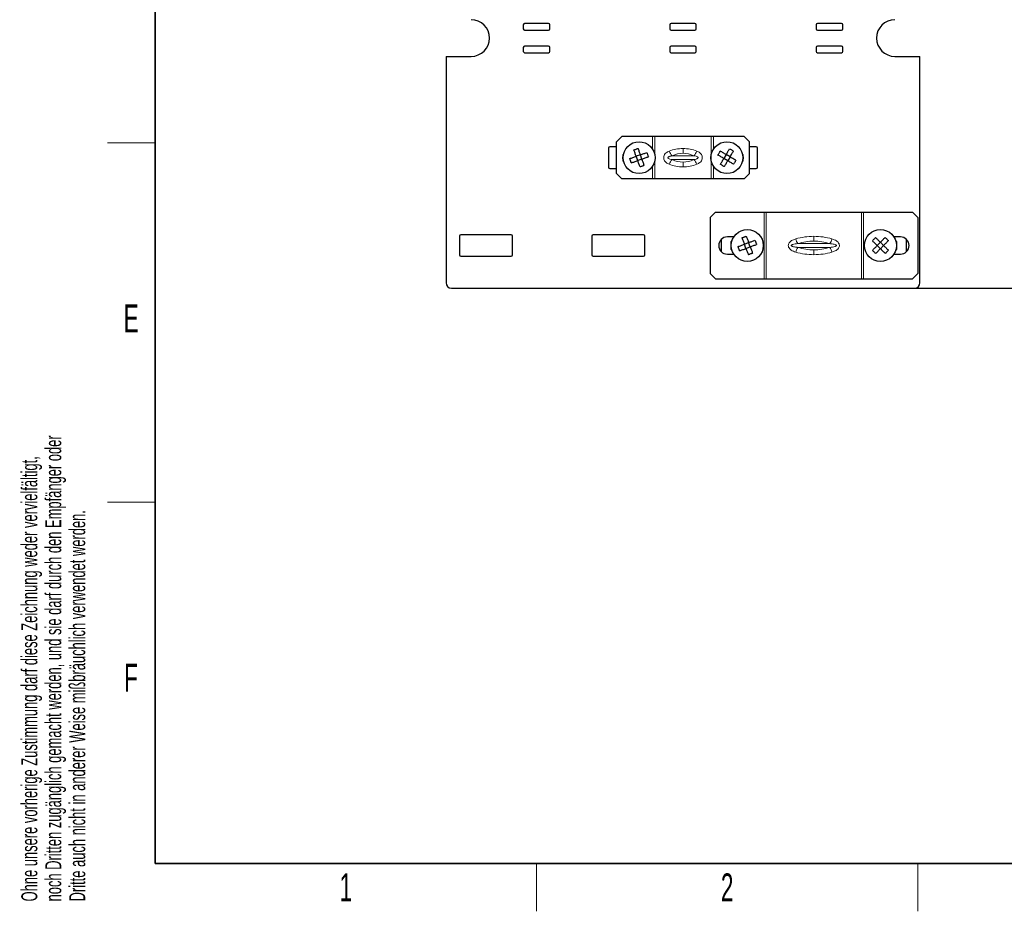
# Paper-space layout 'Blatt3' of a CAD drawing. Header units: millimetres. Extents: x 5 to 418, y 2 to 292.
# Tile 1 of 56: x 9 to 132, y 6 to 118. Entities that reach past the tile are written whole.
import ezdxf

# ---------------------------------------------------------------- set-up
doc = ezdxf.new("R2010")
doc.units = ezdxf.units.MM
doc.layers.add('SLD-0', color=7, linetype='Continuous')
doc.styles.add('SLDTEXTSTYLE0', font='TXT', dxfattribs={"width": 0.605})
doc.dimstyles.new('SLDDIMSTYLE0', dxfattribs={"dimtxt": 3.5, "dimasz": 3.302, "dimexe": 0, "dimexo": 0.0625, "dimgap": 0.875, "dimtad": 1, "dimlfac": 3, "dimrnd": 1e-09, "dimzin": 12, "dimdsep": 46, "dimtxsty": 'SLDTEXTSTYLE0', "dimsah": 1, "dimcen": 0.09, "dimadec": 0, "dimazin": 3, "dimtfac": 1, "dimtofl": 0, "dimtmove": 0, "dimatfit": 3, "dimfxl": 1, "dimfrac": 2, "dimtolj": 1, "dimtzin": 12, "dimarcsym": 0})

# ---------------------------------------------------------------- blocks, each defined once
blk = doc.blocks.new('SW_NOTE_0_40')
at = {"layer": 'SLD-0', "color": 0, "char_height": 2, "attachment_point": 1, "rotation": 90, "style": 'SLDTEXTSTYLE0'}
for s, insert in [('noch Dritten zugänglich gemacht werden, und sie darf durch den Empfänger oder', (0.42, 0)), ('Ohne unsere vorherige Zustimmung darf diese Zeichnung weder vervielfältigt,', (-2.58, 0)), ('Dritte auch nicht in anderer Weise mißbräuchlich verwendet werden.', (3.42, 0))]:
    blk.add_mtext(s, dxfattribs=dict(at, insert=insert))
blk = doc.blocks.new('_D_11')
at = {"layer": 'SLD-0', "color": 7}
for p, q in [((115.41, 243.21), (149.24, 243.21)), ((148.24, 243.21), (148.24, 84.04)), ((121.08, 84.04), (149.24, 84.04))]:
    blk.add_line(p, q, dxfattribs=at)
for centre, start, end in [((145.56, 164.27), 63.4349, 116.5651), ((145.56, 162.98), 243.4349, 296.5651)]:
    blk.add_arc(centre, 6.01, start, end, dxfattribs=at)
for points in [[(148.24, 243.21), (147.74, 239.9), (148.75, 239.9)], [(148.24, 84.04), (148.75, 87.34), (147.74, 87.34)]]:
    blk.add_solid(points, dxfattribs=at)
at = {"layer": 'SLD-0', "color": 7, "insert": (143.73, 157.61), "char_height": 3.5, "attachment_point": 1, "rotation": 90, "style": 'SLDTEXTSTYLE0'}
blk.add_mtext('477,5', dxfattribs=at)

psp = doc.layouts.new('Blatt3')

# ---------------------------------------------------------------- linework, layer by layer
at = {"color": 7, "linetype": 'Continuous', "lineweight": 25}
for p, q in [((75.244, 117.2057), (72.244, 117.2057)), ((93.5774, 117.2057), (90.5774, 117.2057)), ((111.9107, 117.2057), (108.9107, 117.2057)), ((72.0774, 117.039), (72.0774, 116.539)), ((72.244, 116.3723), (75.244, 116.3723)), ((75.4107, 116.539), (75.4107, 117.039)), ((90.4107, 117.039), (90.4107, 116.539)), ((90.5774, 116.3723), (93.5774, 116.3723)), ((93.744, 116.539), (93.744, 117.039)), ((108.744, 117.039), (108.744, 116.539)), ((108.9107, 116.3723), (111.9107, 116.3723)), ((112.0774, 116.539), (112.0774, 117.039)), ((72.0774, 114.2057), (72.0774, 113.7057)), ((75.244, 114.3723), (72.244, 114.3723)), ((72.244, 113.539), (75.244, 113.539)), ((75.4107, 113.7057), (75.4107, 114.2057)), ((90.4107, 114.2057), (90.4107, 113.7057)), ((93.5774, 114.3723), (90.5774, 114.3723)), ((90.5774, 113.539), (93.5774, 113.539)), ((93.744, 113.7057), (93.744, 114.2057)), ((108.744, 114.2057), (108.744, 113.7057)), ((111.9107, 114.3723), (108.9107, 114.3723)), ((108.9107, 113.539), (111.9107, 113.539)), ((112.0774, 113.7057), (112.0774, 114.2057)), ((62.4107, 113.0723), (65.544, 113.0723)), ((62.4107, 113.0723), (62.4107, 84.7057)), ((118.6107, 113.0723), (121.744, 113.0723)), ((121.744, 84.7057), (121.744, 113.0723)), ((84.4107, 103.0557), (83.744, 102.389)), ((83.744, 98.389), (83.744, 102.389)), ((88.2586, 103.0557), (84.4107, 103.0557)), ((88.5641, 103.0557), (88.2586, 103.0557)), ((95.5907, 103.0557), (88.5641, 103.0557)), ((95.8962, 103.0557), (95.5907, 103.0557)), ((99.744, 103.0557), (95.8962, 103.0557)), ((100.4107, 102.389), (99.744, 103.0557)), ((100.4107, 98.389), (100.4107, 102.389)), ((82.744, 101.5723), (82.744, 99.2057)), ((83.744, 101.739), (82.9107, 101.739)), ((101.244, 101.739), (100.4107, 101.739)), ((101.4107, 99.2057), (101.4107, 101.5723)), ((84.5774, 99.9723), (84.5774, 100.8057)), ((86.7485, 100.7513), (86.2151, 100.5601)), ((86.4062, 100.0267), (86.2151, 100.5601)), ((86.9397, 100.2178), (86.4062, 100.0267)), ((86.9397, 100.2178), (86.7485, 100.7513)), ((97.4766, 100.7768), (97.1896, 100.2882)), ((97.6781, 100.0012), (97.1896, 100.2882)), ((97.9652, 100.4898), (97.4766, 100.7768)), ((97.9652, 100.4898), (97.6781, 100.0012)), ((99.5774, 100.8057), (99.5774, 99.9723)), ((82.9107, 99.039), (83.744, 99.039)), ((100.4107, 99.039), (101.244, 99.039)), ((83.744, 98.389), (84.4107, 97.7223)), ((88.2586, 97.7223), (84.4107, 97.7223)), ((88.5641, 97.7223), (88.2586, 97.7223)), ((95.5907, 97.7223), (88.5641, 97.7223)), ((95.8962, 97.7223), (95.5907, 97.7223)), ((99.744, 97.7223), (95.8962, 97.7223)), ((99.744, 97.7223), (100.4107, 98.389)), ((96.1274, 93.5557), (95.4607, 92.889)), ((95.4607, 92.889), (95.4607, 85.889)), ((96.1274, 93.5557), (102.2246, 93.5557)), ((102.2246, 93.5557), (102.5018, 93.5557)), ((102.5018, 93.5557), (114.4196, 93.5557)), ((114.4196, 93.5557), (114.6968, 93.5557)), ((114.6968, 93.5557), (120.794, 93.5557)), ((121.4607, 92.889), (120.794, 93.5557)), ((121.4607, 92.889), (121.4607, 85.889)), ((64.0774, 90.5723), (64.0774, 88.2057)), ((70.5774, 90.739), (64.244, 90.739)), ((70.744, 88.2057), (70.744, 90.5723)), ((80.644, 90.5723), (80.644, 88.2057)), ((87.144, 90.739), (80.8107, 90.739)), ((87.3107, 88.2057), (87.3107, 90.5723)), ((96.844, 90.1373), (96.844, 88.6407)), ((98.4462, 90.4723), (97.6274, 90.4723)), ((98.2301, 90.0216), (98.2163, 90.015)), ((119.294, 90.4723), (118.4752, 90.4723)), ((118.6914, 90.0216), (118.7052, 90.015)), ((120.0774, 88.6407), (120.0774, 90.1373)), ((98.1274, 88.9), (98.1274, 89.878)), ((99.762, 89.5535), (100.2918, 89.7544)), ((99.9629, 89.0236), (99.762, 89.5535)), ((99.9629, 89.0236), (100.4928, 89.2245)), ((100.4928, 89.2245), (100.2918, 89.7544)), ((116.3934, 89.3856), (116.7906, 89.7897)), ((116.7975, 88.9883), (116.3934, 89.3856)), ((117.1947, 89.3924), (116.7906, 89.7897)), ((116.7975, 88.9883), (117.1947, 89.3924)), ((118.794, 89.878), (118.794, 88.9)), ((64.244, 88.039), (70.5774, 88.039)), ((80.8107, 88.039), (87.144, 88.039)), ((97.6274, 88.3057), (98.4462, 88.3057)), ((98.2301, 88.7564), (98.2163, 88.763)), ((118.4752, 88.3057), (119.294, 88.3057)), ((118.6914, 88.7564), (118.7052, 88.763)), ((95.4607, 85.889), (96.1274, 85.2223)), ((96.1274, 85.2223), (102.2246, 85.2223)), ((102.2246, 85.2223), (102.5018, 85.2223)), ((102.5018, 85.2223), (114.4196, 85.2223)), ((114.4196, 85.2223), (114.6968, 85.2223)), ((114.6968, 85.2223), (120.794, 85.2223)), ((120.794, 85.2223), (121.4607, 85.889)), ((63.0774, 84.039), (121.0774, 84.039))]:
    psp.add_line(p, q, dxfattribs=at)
at = {"color": 7, "linetype": 'Continuous', "lineweight": 18}
for p, q in [((88.2586, 101.4723), (88.2586, 103.0557)), ((88.5641, 100.6193), (88.5641, 103.0557)), ((95.5907, 97.7223), (95.5907, 103.0557)), ((95.8962, 101.4723), (95.8962, 103.0557)), ((92.0774, 100.9497), (92.0774, 101.5389)), ((88.5641, 97.7223), (88.5641, 100.1587)), ((90.7194, 100.6247), (93.4354, 100.6247)), ((90.7194, 100.1533), (93.4354, 100.1533)), ((88.2586, 97.7223), (88.2586, 99.3057)), ((92.0774, 99.8283), (92.0774, 99.2391)), ((95.8962, 97.7223), (95.8962, 99.3057)), ((102.2246, 93.5557), (102.2246, 85.2223)), ((102.5018, 93.5557), (102.5018, 85.2223)), ((114.4196, 93.5557), (114.4196, 85.2223)), ((114.6968, 93.5557), (114.6968, 85.2223)), ((108.4607, 89.9497), (108.4607, 90.5389)), ((110.4633, 89.6247), (106.4581, 89.6247)), ((110.4633, 89.1533), (106.4581, 89.1533)), ((108.4607, 88.8283), (108.4607, 88.2391))]:
    psp.add_line(p, q, dxfattribs=at)
at = {"color": 7, "linetype": 'Continuous', "lineweight": 25, "flags": 128}
for points in [[(85.9284, 101.3603), (85.995, 101.3842), (86.0616, 101.4081), (86.1283, 101.432), (86.1951, 101.4559), (86.2618, 101.4798), (86.3285, 101.5037), (86.3952, 101.5276), (86.4618, 101.5515)], [(86.2151, 100.5601), (86.1787, 100.6616), (86.1424, 100.7629), (86.1063, 100.8637), (86.0703, 100.9642), (86.0345, 101.0641), (85.9989, 101.1635), (85.9635, 101.2623), (85.9284, 101.3603)], [(86.7485, 100.7513), (86.7122, 100.8528), (86.6759, 100.954), (86.6398, 101.0549), (86.6038, 101.1553), (86.5679, 101.2553), (86.5323, 101.3547), (86.4969, 101.4534), (86.4618, 101.5515)], [(96.4567, 100.7188), (96.4925, 100.7798), (96.5284, 100.8409), (96.5643, 100.902), (96.6002, 100.9631), (96.6361, 101.0242), (96.672, 101.0853), (96.7079, 101.1464), (96.7437, 101.2074)], [(97.4766, 100.7768), (97.3837, 100.8314), (97.291, 100.8859), (97.1986, 100.9402), (97.1066, 100.9942), (97.015, 101.048), (96.924, 101.1015), (96.8335, 101.1546), (96.7437, 101.2074)], [(97.4766, 100.7768), (97.5312, 100.8698), (97.5857, 100.9625), (97.64, 101.0549), (97.694, 101.1469), (97.7478, 101.2384), (97.8013, 101.3294), (97.8544, 101.4199), (97.9072, 101.5097)], [(97.9072, 101.5097), (97.9682, 101.4738), (98.0293, 101.438), (98.0904, 101.4021), (98.1515, 101.3662), (98.2126, 101.3302), (98.2737, 101.2943), (98.3348, 101.2585), (98.3958, 101.2226)], [(97.9652, 100.4898), (98.0198, 100.5827), (98.0743, 100.6754), (98.1286, 100.7678), (98.1826, 100.8598), (98.2364, 100.9514), (98.2899, 101.0424), (98.343, 101.1328), (98.3958, 101.2226)], [(85.4149, 100.2734), (85.5129, 100.3086), (85.6117, 100.3439), (85.7111, 100.3796), (85.811, 100.4154), (85.9115, 100.4514), (86.0124, 100.4875), (86.1136, 100.5238), (86.2151, 100.5601)], [(85.606, 99.74), (85.5822, 99.8066), (85.5583, 99.8733), (85.5344, 99.94), (85.5105, 100.0067), (85.4866, 100.0734), (85.4626, 100.1402), (85.4388, 100.2068), (85.4149, 100.2734)], [(85.606, 99.74), (85.7041, 99.7751), (85.8028, 99.8105), (85.9022, 99.8461), (86.0022, 99.8819), (86.1026, 99.9179), (86.2035, 99.9541), (86.3047, 99.9903), (86.4062, 100.0267)], [(86.6929, 99.2265), (86.6578, 99.3246), (86.6224, 99.4233), (86.5868, 99.5227), (86.551, 99.6227), (86.515, 99.7231), (86.4789, 99.824), (86.4426, 99.9252), (86.4062, 100.0267)], [(86.7485, 100.7513), (86.85, 100.7877), (86.9512, 100.8239), (87.0521, 100.8601), (87.1526, 100.8961), (87.2525, 100.9319), (87.3519, 100.9675), (87.4507, 101.0029), (87.5487, 101.038)], [(86.9397, 100.2178), (87.0412, 100.2542), (87.1424, 100.2905), (87.2433, 100.3266), (87.3437, 100.3626), (87.4437, 100.3984), (87.5431, 100.434), (87.6418, 100.4694), (87.7399, 100.5046)], [(87.2264, 99.4177), (87.1913, 99.5157), (87.1559, 99.6145), (87.1203, 99.7138), (87.0844, 99.8138), (87.0485, 99.9143), (87.0123, 100.0151), (86.976, 100.1164), (86.9397, 100.2178)], [(87.5487, 101.038), (87.5726, 100.9714), (87.5965, 100.9047), (87.6204, 100.838), (87.6443, 100.7713), (87.6682, 100.7045), (87.6921, 100.6378), (87.716, 100.5712), (87.7399, 100.5046)], [(97.1896, 100.2882), (97.0966, 100.3428), (97.0039, 100.3973), (96.9115, 100.4516), (96.8195, 100.5056), (96.728, 100.5594), (96.6369, 100.6129), (96.5465, 100.6661), (96.4567, 100.7188)], [(96.759, 99.5554), (96.8117, 99.6452), (96.8649, 99.7356), (96.9184, 99.8266), (96.9721, 99.9182), (97.0262, 100.0102), (97.0805, 100.1026), (97.1349, 100.1953), (97.1896, 100.2882)], [(97.2476, 99.2683), (97.3003, 99.3581), (97.3534, 99.4485), (97.4069, 99.5396), (97.4607, 99.6311), (97.5148, 99.7231), (97.5691, 99.8155), (97.6235, 99.9082), (97.6781, 100.0012)], [(98.411, 99.5706), (98.3212, 99.6233), (98.2308, 99.6765), (98.1397, 99.73), (98.0482, 99.7838), (97.9562, 99.8378), (97.8638, 99.8921), (97.7711, 99.9466), (97.6781, 100.0012)], [(98.6981, 100.0592), (98.6083, 100.1119), (98.5178, 100.1651), (98.4268, 100.2186), (98.3352, 100.2723), (98.2432, 100.3264), (98.1508, 100.3807), (98.0581, 100.4351), (97.9652, 100.4898)], [(98.6981, 100.0592), (98.6622, 99.9982), (98.6263, 99.9371), (98.5904, 99.876), (98.5545, 99.8149), (98.5186, 99.7538), (98.4827, 99.6927), (98.4468, 99.6316), (98.411, 99.5706)], [(87.2264, 99.4177), (87.1598, 99.3938), (87.0931, 99.3699), (87.0264, 99.346), (86.9597, 99.3221), (86.8929, 99.2982), (86.8262, 99.2743), (86.7595, 99.2504), (86.6929, 99.2265)], [(97.2476, 99.2683), (97.1866, 99.3041), (97.1255, 99.34), (97.0644, 99.3759), (97.0033, 99.4118), (96.9421, 99.4477), (96.881, 99.4836), (96.82, 99.5195), (96.759, 99.5554)], [(98.3315, 90.4723), (98.359, 90.4298), (98.3834, 90.3681)], [(99.4606, 90.3482), (99.5268, 90.3733), (99.593, 90.3984), (99.6593, 90.4236), (99.7255, 90.4487), (99.7918, 90.4738), (99.8581, 90.499), (99.9243, 90.5241), (99.9905, 90.5492)], [(99.4606, 90.3482), (99.4975, 90.2509), (99.5347, 90.1528), (99.5722, 90.0541), (99.6098, 89.9548), (99.6477, 89.855), (99.6856, 89.7548), (99.7238, 89.6543), (99.762, 89.5535)], [(99.9905, 90.5492), (100.0274, 90.4518), (100.0646, 90.3537), (100.102, 90.255), (100.1397, 90.1557), (100.1775, 90.0559), (100.2155, 89.9557), (100.2536, 89.8552), (100.2918, 89.7544)], [(100.2918, 89.7544), (100.3926, 89.7926), (100.4932, 89.8307), (100.5934, 89.8687), (100.6932, 89.9065), (100.7924, 89.9442), (100.8912, 89.9816), (100.9892, 90.0188), (101.0866, 90.0557)], [(101.0866, 90.0557), (101.1117, 89.9896), (101.1368, 89.9234), (101.1619, 89.8571), (101.1871, 89.7908), (101.2122, 89.7245), (101.2373, 89.6583), (101.2625, 89.5921), (101.2875, 89.5259)], [(115.7872, 89.9814), (115.8368, 90.0319), (115.8864, 90.0824), (115.9361, 90.1329), (115.9858, 90.1835), (116.0355, 90.234), (116.0852, 90.2846), (116.1348, 90.3351), (116.1844, 90.3855)], [(116.1844, 90.3855), (116.2587, 90.3125), (116.3335, 90.239), (116.4088, 90.165), (116.4845, 90.0905), (116.5606, 90.0157), (116.637, 89.9406), (116.7137, 89.8653), (116.7906, 89.7897)], [(116.7906, 89.7897), (116.8662, 89.8666), (116.9416, 89.9432), (117.0167, 90.0196), (117.0915, 90.0957), (117.1659, 90.1715), (117.2399, 90.2468), (117.3135, 90.3216), (117.3865, 90.3958)], [(117.1947, 89.3924), (117.2703, 89.4693), (117.3457, 89.546), (117.4208, 89.6224), (117.4956, 89.6985), (117.57, 89.7742), (117.644, 89.8495), (117.7176, 89.9243), (117.7906, 89.9986)], [(117.3865, 90.3958), (117.4369, 90.3463), (117.4874, 90.2966), (117.538, 90.2469), (117.5885, 90.1972), (117.6391, 90.1475), (117.6896, 90.0978), (117.7401, 90.0482), (117.7906, 89.9986)], [(118.5899, 90.4723), (118.5625, 90.4298), (118.538, 90.3681)], [(98.9672, 89.2521), (99.0646, 89.289), (99.1627, 89.3262), (99.2614, 89.3636), (99.3607, 89.4013), (99.4605, 89.4391), (99.5607, 89.4771), (99.6612, 89.5152), (99.762, 89.5535)], [(99.1681, 88.7222), (99.143, 88.7884), (99.1179, 88.8546), (99.0928, 88.9209), (99.0677, 88.9872), (99.0425, 89.0534), (99.0174, 89.1197), (98.9923, 89.1859), (98.9672, 89.2521)], [(99.1681, 88.7222), (99.2655, 88.7592), (99.3636, 88.7964), (99.4623, 88.8338), (99.5616, 88.8714), (99.6614, 88.9093), (99.7616, 88.9473), (99.8621, 88.9854), (99.9629, 89.0236)], [(99.9629, 89.0236), (100.0011, 88.9228), (100.0393, 88.8223), (100.0772, 88.7221), (100.1151, 88.6223), (100.1527, 88.523), (100.1902, 88.4243), (100.2274, 88.3262), (100.2643, 88.2288)], [(100.4928, 89.2245), (100.5936, 89.2627), (100.6941, 89.3009), (100.7943, 89.3389), (100.8941, 89.3767), (100.9934, 89.4143), (101.0921, 89.4518), (101.1902, 89.489), (101.2875, 89.5259)], [(100.4928, 89.2245), (100.531, 89.1237), (100.5691, 89.0232), (100.6071, 88.923), (100.6449, 88.8232), (100.6826, 88.7239), (100.72, 88.6252), (100.7572, 88.5271), (100.7941, 88.4297)], [(115.7872, 89.9814), (115.8615, 89.9084), (115.9363, 89.8349), (116.0116, 89.7609), (116.0873, 89.6864), (116.1634, 89.6116), (116.2398, 89.5365), (116.3165, 89.4611), (116.3934, 89.3856)], [(115.7975, 88.7794), (115.8705, 88.8537), (115.944, 88.9285), (116.0181, 89.0038), (116.0925, 89.0795), (116.1673, 89.1556), (116.2424, 89.232), (116.3178, 89.3087), (116.3934, 89.3856)], [(116.2016, 88.3821), (116.1512, 88.4317), (116.1007, 88.4814), (116.0501, 88.5311), (115.9996, 88.5808), (115.949, 88.6305), (115.8985, 88.6801), (115.848, 88.7298), (115.7975, 88.7794)], [(116.2016, 88.3821), (116.2746, 88.4564), (116.3482, 88.5312), (116.4222, 88.6065), (116.4966, 88.6822), (116.5714, 88.7583), (116.6465, 88.8348), (116.7219, 88.9114), (116.7975, 88.9883)], [(116.7975, 88.9883), (116.8744, 88.9127), (116.951, 88.8374), (117.0275, 88.7622), (117.1036, 88.6874), (117.1793, 88.613), (117.2546, 88.539), (117.3294, 88.4655), (117.4036, 88.3925)], [(117.1947, 89.3924), (117.2716, 89.3169), (117.3483, 89.2415), (117.4247, 89.1664), (117.5008, 89.0916), (117.5765, 89.0171), (117.6518, 88.9431), (117.7266, 88.8696), (117.8009, 88.7966)], [(117.8009, 88.7966), (117.7513, 88.7461), (117.7017, 88.6956), (117.652, 88.6451), (117.6023, 88.5945), (117.5526, 88.5439), (117.5029, 88.4934), (117.4532, 88.4429), (117.4036, 88.3925)], [(98.3315, 88.3057), (98.359, 88.3482), (98.3834, 88.4099)], [(100.7941, 88.4297), (100.728, 88.4047), (100.6618, 88.3795), (100.5955, 88.3544), (100.5292, 88.3293), (100.4629, 88.3042), (100.3967, 88.279), (100.3304, 88.2539), (100.2643, 88.2288)], [(118.5899, 88.3057), (118.5625, 88.3482), (118.538, 88.4099)]]:
    psp.add_lwpolyline(points, dxfattribs=at)
at = {"color": 7, "linetype": 'Continuous', "lineweight": 25}
for centre in [(86.5774, 100.389), (97.5774, 100.389), (100.1274, 89.389), (116.794, 89.389)]:
    psp.add_circle(centre, 2, dxfattribs=at)
for centre, radius, start, end in [((65.544, 115.3723), 2.3, 270, 90), ((72.244, 117.039), 0.1667, 90, 180), ((75.244, 117.039), 0.1667, 0, 90), ((90.5774, 117.039), 0.1667, 90, 180), ((93.5774, 117.039), 0.1667, 0, 90), ((108.9107, 117.039), 0.1667, 90, 180), ((111.9107, 117.039), 0.1667, 0, 90), ((118.6107, 115.3723), 2.3, 90, 270), ((72.244, 116.539), 0.1667, 180, 270), ((75.244, 116.539), 0.1667, 270, 0), ((90.5774, 116.539), 0.1667, 180, 270), ((93.5774, 116.539), 0.1667, 270, 0), ((108.9107, 116.539), 0.1667, 180, 270), ((111.9107, 116.539), 0.1667, 270, 0), ((72.244, 114.2057), 0.1667, 90, 180), ((72.244, 113.7057), 0.1667, 180, 270), ((75.244, 114.2057), 0.1667, 0, 90), ((75.244, 113.7057), 0.1667, 270, 0), ((90.5774, 114.2057), 0.1667, 90, 180), ((90.5774, 113.7057), 0.1667, 180, 270), ((93.5774, 114.2057), 0.1667, 0, 90), ((93.5774, 113.7057), 0.1667, 270, 0), ((108.9107, 114.2057), 0.1667, 90, 180), ((108.9107, 113.7057), 0.1667, 180, 270), ((111.9107, 114.2057), 0.1667, 0, 90), ((111.9107, 113.7057), 0.1667, 270, 0), ((82.9107, 101.5723), 0.1667, 90, 180), ((101.244, 101.5723), 0.1667, 0, 90), ((85.5774, 100.389), 1.0833, 147.45282, 212.54718), ((98.5774, 100.389), 1.0833, 327.45282, 32.54718), ((82.9107, 99.2057), 0.1667, 180, 270), ((101.244, 99.2057), 0.1667, 270, 0), ((64.244, 90.5723), 0.1667, 90, 180), ((70.5774, 90.5723), 0.1667, 0, 90), ((80.8107, 90.5723), 0.1667, 90, 180), ((87.144, 90.5723), 0.1667, 0, 90), ((97.6274, 89.389), 1.0833, 90, 270), ((98.2774, 89.878), 0.15, 114.042076, 180), ((118.644, 89.878), 0.15, 0, 65.957924), ((119.294, 89.389), 1.0833, 270, 90), ((98.2774, 88.9), 0.15, 180, 245.957924), ((118.644, 88.9), 0.15, 294.042076, 0), ((64.244, 88.2057), 0.1667, 180, 270), ((70.5774, 88.2057), 0.1667, 270, 0), ((80.8107, 88.2057), 0.1667, 180, 270), ((87.144, 88.2057), 0.1667, 270, 0), ((63.0774, 84.7057), 0.6667, 180, 270), ((121.0774, 84.7057), 0.6667, 270, 0)]:
    psp.add_arc(centre, radius, start, end, dxfattribs=at)
at = {"color": 7, "linetype": 'Continuous', "lineweight": 18}
for centre, radius, start, end in [((92.0119, 101.8675), 1.7931, 201.37573, 223.876089), ((92.1428, 101.8675), 1.7931, 316.123893, 338.624299), ((92.0119, 98.9105), 1.7931, 136.123911, 158.62427), ((92.0774, 97.9497), 3, 90, 116.914792), ((92.0774, 102.8283), 3, 243.085208, 270), ((92.0774, 97.9497), 3, 63.085208, 90), ((92.0774, 102.8283), 3, 270, 296.914792), ((92.1428, 98.9105), 1.7931, 21.375701, 43.876107), ((108.3958, 90.8448), 2.2899, 195.991062, 212.195932), ((108.5256, 90.8448), 2.2899, 327.804068, 344.008938), ((108.3959, 87.9332), 2.2899, 147.804434, 164.009292), ((108.4607, 83.6163), 6.3333, 90, 108.433579), ((108.4607, 95.1617), 6.3333, 251.566421, 270), ((108.4607, 83.6163), 6.3333, 71.566421, 90), ((108.4607, 95.1617), 6.3333, 270, 288.433579), ((108.5255, 87.9332), 2.2899, 15.990708, 32.195566)]:
    psp.add_arc(centre, radius, start, end, dxfattribs=at)
for centre, major_axis, ratio, start_param, end_param in [((92.0774, 98.5389), (3.8333, 0), 0.7826087, 1.57079633, 2.04054806), ((92.0774, 98.5389), (3.8333, 0), 0.7826087, 1.10104459, 1.57079633), ((92.0774, 102.2391), (3.8333, 0), 0.7826087, 4.24263724, 4.71238898), ((92.0774, 102.2391), (3.8333, 0), 0.7826087, 4.71238898, 5.18214072), ((108.4607, 84.2056), (7.1667, 0), 0.88372093, 1.57079633, 1.89252298), ((108.4607, 84.2056), (7.1667, 0), 0.88372093, 1.24906967, 1.57079633), ((108.4607, 94.5724), (7.1667, 0), 0.88372093, 4.39066233, 4.71238898), ((108.4607, 94.5724), (7.1667, 0), 0.88372093, 4.71238898, 5.03411563)]:
    psp.add_ellipse(centre, major_axis=major_axis, ratio=ratio, start_param=start_param, end_param=end_param, dxfattribs=at)
for points, knots in [([(90.3422, 99.564), (90.2164, 99.6233), (89.9975, 99.7263), (89.786, 99.9593), (89.6997, 100.1554), (89.665, 100.3268), (89.6663, 100.4508), (89.6985, 100.6196), (89.7761, 100.8018), (89.9884, 101.0454), (90.2054, 101.1488), (90.3422, 101.214)], [0, 0, 0, 0, 0.1893664, 0.32956519, 0.41973966, 0.4602539, 0.54620798, 0.56780403, 0.67333568, 0.79409505, 1, 1, 1, 1]), ([(93.8126, 101.214), (93.9384, 101.1547), (94.1573, 101.0517), (94.3687, 100.8186), (94.455, 100.6226), (94.4898, 100.4512), (94.4885, 100.3272), (94.4563, 100.1584), (94.3787, 99.9762), (94.1663, 99.7326), (93.9493, 99.6292), (93.8126, 99.564)], [0, 0, 0, 0, 0.18936646, 0.32956523, 0.41973976, 0.460254, 0.54620809, 0.56780215, 0.67333562, 0.79409504, 1, 1, 1, 1]), ([(90.7194, 100.6247), (90.6219, 100.6085), (90.4757, 100.5842), (90.3191, 100.5265), (90.2464, 100.4812), (90.2123, 100.4487), (90.1942, 100.4146), (90.19, 100.3856), (90.1973, 100.3551), (90.2205, 100.319), (90.2975, 100.2575), (90.469, 100.1956), (90.6258, 100.1691), (90.7194, 100.1533)], [0, 0, 0, 0, 0.24342814, 0.36533288, 0.4102773, 0.45551933, 0.47954111, 0.50377079, 0.52510484, 0.55473902, 0.60726867, 0.76576538, 1, 1, 1, 1]), ([(93.4354, 100.1533), (93.5328, 100.1695), (93.6791, 100.1938), (93.8356, 100.2515), (93.9084, 100.2968), (93.9424, 100.3293), (93.9605, 100.3634), (93.9647, 100.3924), (93.9574, 100.4229), (93.9342, 100.459), (93.8572, 100.5205), (93.6857, 100.5824), (93.5289, 100.6089), (93.4354, 100.6247)], [0, 0, 0, 0, 0.24342787, 0.3653324, 0.41027675, 0.45551868, 0.47954048, 0.50377013, 0.5251081, 0.55474224, 0.6072692, 0.76576575, 1, 1, 1, 1]), ([(106.1946, 88.564), (105.998, 88.6323), (105.7196, 88.729), (105.4277, 88.9683), (105.2943, 89.1642), (105.2491, 89.373), (105.2776, 89.5579), (105.3808, 89.7557), (105.622, 89.9856), (105.9191, 90.1275), (106.1389, 90.1965), (106.1946, 90.214)], [0, 0, 0, 0, 0.23535934, 0.33335198, 0.42865246, 0.49432112, 0.55992061, 0.62626954, 0.7379179, 0.93358069, 1, 1, 1, 1]), ([(110.7268, 90.214), (110.9234, 90.1457), (111.2018, 90.049), (111.4937, 89.8097), (111.6271, 89.6138), (111.6724, 89.405), (111.6438, 89.22), (111.5406, 89.0223), (111.2994, 88.7923), (111.0023, 88.6505), (110.7825, 88.5815), (110.7268, 88.564)], [0, 0, 0, 0, 0.23535798, 0.33335062, 0.42865403, 0.49432269, 0.55992218, 0.62626798, 0.73791634, 0.93358069, 1, 1, 1, 1]), ([(106.4581, 89.6247), (106.2353, 89.6035), (105.9719, 89.5784), (105.7082, 89.4772), (105.6517, 89.4364), (105.6348, 89.4076), (105.6313, 89.3895), (105.6344, 89.3711), (105.6474, 89.3485), (105.6932, 89.3082), (105.9135, 89.2169), (106.1829, 89.1817), (106.4114, 89.1581), (106.4581, 89.1533)], [0, 0, 0, 0, 0.37549277, 0.4440457, 0.47859376, 0.49034889, 0.49965735, 0.50897878, 0.52120517, 0.54280348, 0.61095625, 0.92058945, 1, 1, 1, 1]), ([(110.4633, 89.1533), (110.6861, 89.1745), (110.9495, 89.1996), (111.2132, 89.3008), (111.2697, 89.3416), (111.2867, 89.3704), (111.2901, 89.3885), (111.287, 89.4069), (111.274, 89.4295), (111.2282, 89.4698), (111.008, 89.5611), (110.7385, 89.5963), (110.51, 89.6199), (110.4633, 89.6247)], [0, 0, 0, 0, 0.37549313, 0.44404316, 0.47859119, 0.49035118, 0.49965415, 0.50898108, 0.52120746, 0.5428019, 0.61095707, 0.92058894, 1, 1, 1, 1])]:
    psp.add_open_spline(points, degree=3, knots=knots, dxfattribs=at)
at = {"layer": 'SLD-0', "lineweight": 35}
for p, q in [((26, 282.5), (26, 12)), ((26, 12), (408, 12))]:
    psp.add_line(p, q, dxfattribs=at)
at = {"layer": 'SLD-0', "lineweight": 18}
for p, q in [((20, 102.25), (26, 102.25)), ((20, 57.25), (26, 57.25)), ((73.75, 6), (73.75, 12)), ((121.5, 6), (121.5, 12))]:
    psp.add_line(p, q, dxfattribs=at)

# ---------------------------------------------------------------- block references
at = {"layer": 'SLD-0'}
psp.add_blockref('SW_NOTE_0_40', (11.808, 7.2381), dxfattribs=at)

# ---------------------------------------------------------------- texts
at = {"layer": 'SLD-0', "char_height": 3.5, "attachment_point": 2, "style": 'SLDTEXTSTYLE0'}
for s, insert in [('E', (22.9816, 82.0011)), ('F', (22.9536, 37.0011)), ('1', (49.8527, 10.743)), ('2', (97.6027, 10.743))]:
    psp.add_mtext(s, dxfattribs=dict(at, insert=insert))

# ---------------------------------------------------------------- dimensions: what is measured, and where the dimension line sits
at = {"layer": 'SLD-0', "color": 7}
dim = psp.add_linear_dim(base=(148.2441, 84.039), p1=(115.4107, 243.2056), p2=(121.0774, 84.039), angle=90, text='(<>)', dimstyle='SLDDIMSTYLE0', dxfattribs=at)
dim.commit()
dim.dimension.update_dxf_attribs({"geometry": '_D_11', "text_midpoint": (148.2441, 163.6223), "dimtype": 160})

doc.saveas('drawing.dxf')
